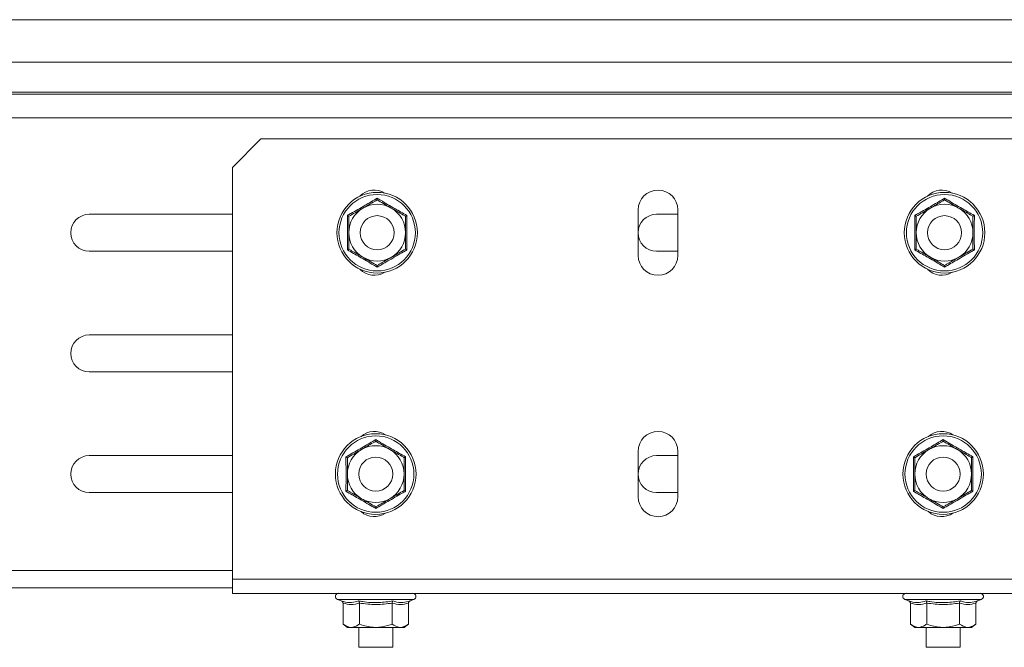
# Model space of a CAD drawing. Header units: millimetres. Extents: x -6 to 3617, y -5324 to -345.
# Tile 7 of 43: x 487 to 661, y -3504 to -3394. Entities that reach past the tile are written whole.
import ezdxf

# ---------------------------------------------------------------- set-up
doc = ezdxf.new("R2010")
doc.units = ezdxf.units.MM

msp = doc.modelspace()

# ---------------------------------------------------------------- linework, layer by layer
at = {"color": 7, "linetype": 'Continuous', "lineweight": 15}
for p, q in [((687.49, -3393.83), (140.49, -3393.83)), ((140.49, -3401.28), (687.49, -3401.28)), ((140.49, -3406.59), (687.49, -3406.59)), ((140.49, -3406.95), (687.49, -3406.95)), ((140.42, -3411.09), (687.49, -3411.09)), ((529.99, -3414.83), (524.99, -3419.83)), ((819.99, -3414.83), (529.99, -3414.83)), ((524.99, -3492.33), (524.99, -3419.83)), ((524.99, -3428.08), (499.74, -3428.08)), ((596.49, -3435.33), (596.49, -3427.33)), ((603.49, -3428.08), (599.74, -3428.08)), ((603.49, -3427.33), (603.49, -3435.33)), ((499.74, -3434.58), (524.99, -3434.58)), ((599.74, -3434.58), (603.49, -3434.58)), ((524.99, -3449.33), (499.74, -3449.33)), ((499.74, -3455.83), (524.99, -3455.83)), ((596.49, -3477.83), (596.49, -3469.83)), ((603.49, -3469.83), (603.49, -3477.83)), ((524.99, -3470.58), (499.74, -3470.58)), ((603.49, -3470.58), (599.74, -3470.58)), ((499.74, -3477.08), (524.99, -3477.08)), ((599.74, -3477.08), (603.49, -3477.08)), ((824.99, -3492.33), (524.99, -3492.33)), ((524.99, -3494.83), (524.99, -3492.33)), ((140.49, -3493.83), (524.99, -3493.83)), ((824.99, -3494.83), (524.99, -3494.83)), ((543.51, -3495.93), (544.17, -3496.17)), ((544.47, -3496.54), (544.47, -3500.23)), ((547.35, -3496.54), (547.35, -3500.23)), ((553.13, -3496.54), (553.13, -3500.23)), ((556.01, -3496.54), (556.01, -3500.23)), ((556.31, -3496.17), (556.97, -3495.93)), ((643.51, -3495.93), (644.17, -3496.17)), ((644.47, -3496.54), (644.47, -3500.23)), ((647.35, -3496.54), (647.35, -3500.23)), ((653.13, -3496.54), (653.13, -3500.23)), ((656.01, -3496.54), (656.01, -3500.23)), ((656.31, -3496.17), (656.97, -3495.93)), ((544.47, -3500.23), (545.24, -3500.83)), ((545.24, -3500.83), (545.91, -3500.83)), ((550.24, -3500.83), (545.91, -3500.83)), ((547.24, -3500.83), (547.24, -3504.33)), ((550.24, -3500.83), (554.57, -3500.83)), ((553.24, -3504.33), (553.24, -3500.83)), ((554.57, -3500.83), (555.24, -3500.83)), ((555.24, -3500.83), (556.01, -3500.23)), ((644.47, -3500.23), (645.24, -3500.83)), ((645.24, -3500.83), (645.91, -3500.83)), ((650.24, -3500.83), (645.91, -3500.83)), ((647.24, -3500.83), (647.24, -3504.33)), ((650.24, -3500.83), (654.57, -3500.83)), ((653.24, -3504.33), (653.24, -3500.83)), ((654.57, -3500.83), (655.24, -3500.83)), ((655.24, -3500.83), (656.01, -3500.23)), ((547.24, -3504.33), (553.24, -3504.33)), ((647.24, -3504.33), (653.24, -3504.33))]:
    msp.add_line(p, q, dxfattribs=at)
at = {"color": 8, "linetype": 'Continuous', "lineweight": 15}
for p, q in [((140.49, -3490.83), (524.99, -3490.83)), ((550.24, -3495.93), (543.51, -3495.93)), ((556.97, -3495.93), (550.24, -3495.93)), ((650.24, -3495.93), (643.51, -3495.93)), ((656.97, -3495.93), (650.24, -3495.93))]:
    msp.add_line(p, q, dxfattribs=at)
at = {"color": 7, "linetype": 'Continuous', "lineweight": 15}
for centre, radius in [((550.49, -3431.33), 7.1), ((550.49, -3431.33), 6.73), ((650.49, -3431.33), 7.1), ((650.49, -3431.33), 6.73), ((550.49, -3431.33), 3), ((650.49, -3431.33), 3), ((550.24, -3473.83), 7.1), ((550.24, -3473.83), 6.73), ((650.24, -3473.83), 7.1), ((650.24, -3473.83), 6.73), ((550.24, -3473.83), 3), ((650.24, -3473.83), 3)]:
    msp.add_circle(centre, radius, dxfattribs=at)
for centre, radius, start, end in [((549.99, -3427.33), 3.5, 58.0622, 136.1877), ((599.99, -3427.33), 3.5, 0, 180), ((649.99, -3427.33), 3.5, 58.0625, 136.1875), ((550.49, -3431.33), 5, 120, 180), ((550.49, -3431.33), 5, 60, 120), ((550.49, -3431.33), 5, 360, 60), ((650.49, -3431.33), 5, 120, 180), ((650.49, -3431.33), 5, 60, 120), ((650.49, -3431.33), 5, 360, 60), ((499.74, -3431.33), 3.25, 90, 270), ((599.74, -3431.33), 3.25, 90, 270), ((550.49, -3431.33), 5, 180, 240), ((550.49, -3431.33), 5, 300, 360), ((650.49, -3431.33), 5, 180, 240), ((650.49, -3431.33), 5, 300, 360), ((550.49, -3431.33), 5, 240, 300), ((599.99, -3435.33), 3.5, 180, 0), ((650.49, -3431.33), 5, 240, 300), ((549.99, -3435.33), 3.5, 223.8123, 301.9378), ((649.99, -3435.33), 3.5, 223.8124, 301.9376), ((499.74, -3452.58), 3.25, 90, 270), ((549.99, -3469.83), 3.5, 55.5437, 131.6089), ((599.99, -3469.83), 3.5, 0, 180), ((649.99, -3469.83), 3.5, 55.5437, 131.609), ((550.24, -3473.83), 5, 60, 120), ((650.24, -3473.83), 5, 60, 120), ((550.24, -3473.83), 5, 120, 180), ((550.24, -3473.83), 5, 360, 60), ((650.24, -3473.83), 5, 120, 180), ((650.24, -3473.83), 5, 360, 60), ((499.74, -3473.83), 3.25, 90, 270), ((599.74, -3473.83), 3.25, 90, 270), ((550.24, -3473.83), 5, 180, 240), ((550.24, -3473.83), 5, 300, 360), ((650.24, -3473.83), 5, 180, 240), ((650.24, -3473.83), 5, 300, 360), ((550.24, -3473.83), 5, 240, 300), ((599.99, -3477.83), 3.5, 180, 0), ((650.24, -3473.83), 5, 240, 300), ((549.99, -3477.83), 3.5, 228.391, 304.4563), ((649.99, -3477.83), 3.5, 228.391, 304.4563), ((543.71, -3495.39), 0.567, 90, 250), ((556.77, -3495.39), 0.567, 290, 90), ((643.71, -3495.39), 0.567, 90, 250), ((656.77, -3495.39), 0.567, 290, 90)]:
    msp.add_arc(centre, radius, start, end, dxfattribs=at)
for points, knots in [([(545.24, -3428.29), (545.44, -3428.18), (546.47, -3427.59), (548.25, -3426.58), (549.78, -3425.68), (550.49, -3425.26)], [0, 0, 0, 0, 0.118083, 0.592258, 1, 1, 1, 1]), ([(550.49, -3425.26), (550.49, -3425.26), (550.49, -3425.3), (550.49, -3425.38), (550.49, -3425.48), (550.49, -3425.54), (550.49, -3425.55), (550.49, -3425.55)], [0, 0, 0, 0, 0.007914, 0.267535, 0.528603, 0.763816, 1, 1, 1, 1]), ([(550.49, -3425.26), (550.69, -3425.38), (551.71, -3425.98), (553.48, -3427.02), (555.03, -3427.89), (555.74, -3428.29)], [0, 0, 0, 0, 0.118083, 0.592258, 1, 1, 1, 1]), ([(645.24, -3428.29), (645.44, -3428.18), (646.47, -3427.59), (648.25, -3426.58), (649.78, -3425.68), (650.49, -3425.26)], [0, 0, 0, 0, 0.118083, 0.592258, 1, 1, 1, 1]), ([(650.49, -3425.26), (650.49, -3425.26), (650.49, -3425.3), (650.49, -3425.38), (650.49, -3425.48), (650.49, -3425.54), (650.49, -3425.55), (650.49, -3425.55)], [0, 0, 0, 0, 0.007914, 0.267535, 0.528603, 0.763816, 1, 1, 1, 1]), ([(650.49, -3425.26), (650.69, -3425.38), (651.71, -3425.98), (653.48, -3427.02), (655.03, -3427.89), (655.74, -3428.29)], [0, 0, 0, 0, 0.118083, 0.592258, 1, 1, 1, 1]), ([(545.49, -3428.44), (546.23, -3428.02), (547.05, -3427.54), (547.9, -3427.05), (547.99, -3427)], [0, 0, 0, 0, 0.896037, 1, 1, 1, 1]), ([(547.99, -3427), (548.68, -3426.6), (549.53, -3426.11), (550.33, -3425.65), (550.49, -3425.55)], [0, 0, 0, 0, 0.801462, 1, 1, 1, 1]), ([(550.49, -3425.55), (551.23, -3425.98), (552.05, -3426.45), (552.9, -3426.95), (552.99, -3427)], [0, 0, 0, 0, 0.8960372, 1, 1, 1, 1]), ([(552.99, -3427), (553.68, -3427.39), (554.53, -3427.89), (555.33, -3428.35), (555.49, -3428.44)], [0, 0, 0, 0, 0.801462, 1, 1, 1, 1]), ([(645.49, -3428.44), (646.23, -3428.02), (647.05, -3427.54), (647.9, -3427.05), (647.99, -3427)], [0, 0, 0, 0, 0.896037, 1, 1, 1, 1]), ([(647.99, -3427), (648.68, -3426.6), (649.53, -3426.11), (650.33, -3425.65), (650.49, -3425.55)], [0, 0, 0, 0, 0.801462, 1, 1, 1, 1]), ([(650.49, -3425.55), (651.23, -3425.98), (652.05, -3426.45), (652.9, -3426.95), (652.99, -3427)], [0, 0, 0, 0, 0.8960372, 1, 1, 1, 1]), ([(652.99, -3427), (653.68, -3427.39), (654.53, -3427.89), (655.33, -3428.35), (655.49, -3428.44)], [0, 0, 0, 0, 0.801462, 1, 1, 1, 1]), ([(545.24, -3434.36), (545.24, -3434.12), (545.25, -3432.94), (545.26, -3430.89), (545.24, -3429.12), (545.24, -3428.29)], [0, 0, 0, 0, 0.118083, 0.592258, 1, 1, 1, 1]), ([(545.24, -3428.29), (545.24, -3428.3), (545.27, -3428.32), (545.34, -3428.36), (545.42, -3428.4), (545.48, -3428.43), (545.49, -3428.44), (545.49, -3428.44)], [0, 0, 0, 0, 0.007914, 0.267535, 0.528603, 0.763816, 1, 1, 1, 1]), ([(545.49, -3431.33), (545.49, -3431.18), (545.49, -3430.23), (545.49, -3429.26), (545.49, -3428.47), (545.49, -3428.44)], [0, 0, 0, 0, 0.148486, 0.965571, 1, 1, 1, 1]), ([(555.49, -3428.44), (555.49, -3428.44), (555.5, -3428.43), (555.56, -3428.4), (555.64, -3428.36), (555.71, -3428.32), (555.74, -3428.3), (555.74, -3428.29)], [0, 0, 0, 0, 0.236184, 0.471397, 0.732465, 0.992086, 1, 1, 1, 1]), ([(555.49, -3431.33), (555.49, -3431.18), (555.49, -3430.23), (555.49, -3429.26), (555.49, -3428.47), (555.49, -3428.44)], [0, 0, 0, 0, 0.1484857, 0.9655712, 1, 1, 1, 1]), ([(555.74, -3428.29), (555.74, -3428.53), (555.73, -3429.72), (555.72, -3431.76), (555.74, -3433.54), (555.74, -3434.36)], [0, 0, 0, 0, 0.118083, 0.592258, 1, 1, 1, 1]), ([(645.24, -3434.36), (645.24, -3434.12), (645.25, -3432.94), (645.26, -3430.89), (645.24, -3429.12), (645.24, -3428.29)], [0, 0, 0, 0, 0.118083, 0.592258, 1, 1, 1, 1]), ([(645.24, -3428.29), (645.24, -3428.3), (645.27, -3428.32), (645.34, -3428.36), (645.42, -3428.4), (645.48, -3428.43), (645.49, -3428.44), (645.49, -3428.44)], [0, 0, 0, 0, 0.007914, 0.267535, 0.528603, 0.763816, 1, 1, 1, 1]), ([(645.49, -3431.33), (645.49, -3431.18), (645.49, -3430.23), (645.49, -3429.26), (645.49, -3428.47), (645.49, -3428.44)], [0, 0, 0, 0, 0.148486, 0.965571, 1, 1, 1, 1]), ([(655.49, -3428.44), (655.49, -3428.44), (655.5, -3428.43), (655.56, -3428.4), (655.64, -3428.36), (655.71, -3428.32), (655.74, -3428.3), (655.74, -3428.29)], [0, 0, 0, 0, 0.236184, 0.471397, 0.732465, 0.992086, 1, 1, 1, 1]), ([(655.49, -3431.33), (655.49, -3431.18), (655.49, -3430.23), (655.49, -3429.26), (655.49, -3428.47), (655.49, -3428.44)], [0, 0, 0, 0, 0.1484857, 0.9655712, 1, 1, 1, 1]), ([(655.74, -3428.29), (655.74, -3428.53), (655.73, -3429.72), (655.72, -3431.76), (655.74, -3433.54), (655.74, -3434.36)], [0, 0, 0, 0, 0.118083, 0.592258, 1, 1, 1, 1]), ([(545.49, -3434.21), (545.49, -3433.97), (545.49, -3433.05), (545.49, -3432.06), (545.49, -3431.33)], [0, 0, 0, 0, 0.263254, 1, 1, 1, 1]), ([(555.49, -3434.21), (555.49, -3433.97), (555.49, -3433.05), (555.49, -3432.06), (555.49, -3431.33)], [0, 0, 0, 0, 0.2632543, 1, 1, 1, 1]), ([(645.49, -3434.21), (645.49, -3433.97), (645.49, -3433.05), (645.49, -3432.06), (645.49, -3431.33)], [0, 0, 0, 0, 0.263254, 1, 1, 1, 1]), ([(655.49, -3434.21), (655.49, -3433.97), (655.49, -3433.05), (655.49, -3432.06), (655.49, -3431.33)], [0, 0, 0, 0, 0.2632543, 1, 1, 1, 1]), ([(545.24, -3434.36), (545.24, -3434.36), (545.27, -3434.34), (545.34, -3434.3), (545.42, -3434.25), (545.48, -3434.22), (545.49, -3434.22), (545.49, -3434.21)], [0, 0, 0, 0, 0.007914, 0.267535, 0.528603, 0.763816, 1, 1, 1, 1]), ([(550.49, -3437.39), (550.29, -3437.27), (549.26, -3436.67), (547.5, -3435.64), (545.95, -3434.76), (545.24, -3434.36)], [0, 0, 0, 0, 0.118083, 0.592258, 1, 1, 1, 1]), ([(547.99, -3435.66), (547.3, -3435.26), (546.45, -3434.77), (545.65, -3434.31), (545.49, -3434.21)], [0, 0, 0, 0, 0.801462, 1, 1, 1, 1]), ([(550.49, -3437.1), (549.75, -3436.68), (548.93, -3436.2), (548.08, -3435.71), (547.99, -3435.66)], [0, 0, 0, 0, 0.896037, 1, 1, 1, 1]), ([(555.74, -3434.36), (555.54, -3434.48), (554.51, -3435.06), (552.73, -3436.08), (551.2, -3436.98), (550.49, -3437.39)], [0, 0, 0, 0, 0.118083, 0.592258, 1, 1, 1, 1]), ([(552.99, -3435.66), (552.3, -3436.05), (551.45, -3436.55), (550.65, -3437.01), (550.49, -3437.1)], [0, 0, 0, 0, 0.801462, 1, 1, 1, 1]), ([(555.49, -3434.21), (554.75, -3434.64), (553.93, -3435.11), (553.08, -3435.61), (552.99, -3435.66)], [0, 0, 0, 0, 0.896037, 1, 1, 1, 1]), ([(555.49, -3434.21), (555.49, -3434.22), (555.5, -3434.22), (555.56, -3434.25), (555.64, -3434.3), (555.71, -3434.34), (555.74, -3434.36), (555.74, -3434.36)], [0, 0, 0, 0, 0.236184, 0.471397, 0.732465, 0.992086, 1, 1, 1, 1]), ([(645.24, -3434.36), (645.24, -3434.36), (645.27, -3434.34), (645.34, -3434.3), (645.42, -3434.25), (645.48, -3434.22), (645.49, -3434.22), (645.49, -3434.21)], [0, 0, 0, 0, 0.007914, 0.267535, 0.528603, 0.763816, 1, 1, 1, 1]), ([(650.49, -3437.39), (650.29, -3437.27), (649.26, -3436.67), (647.5, -3435.64), (645.95, -3434.76), (645.24, -3434.36)], [0, 0, 0, 0, 0.118083, 0.592258, 1, 1, 1, 1]), ([(647.99, -3435.66), (647.3, -3435.26), (646.45, -3434.77), (645.65, -3434.31), (645.49, -3434.21)], [0, 0, 0, 0, 0.801462, 1, 1, 1, 1]), ([(650.49, -3437.1), (649.75, -3436.68), (648.93, -3436.2), (648.08, -3435.71), (647.99, -3435.66)], [0, 0, 0, 0, 0.896037, 1, 1, 1, 1]), ([(655.74, -3434.36), (655.54, -3434.48), (654.51, -3435.06), (652.73, -3436.08), (651.2, -3436.98), (650.49, -3437.39)], [0, 0, 0, 0, 0.118083, 0.592258, 1, 1, 1, 1]), ([(652.99, -3435.66), (652.3, -3436.05), (651.45, -3436.55), (650.65, -3437.01), (650.49, -3437.1)], [0, 0, 0, 0, 0.801462, 1, 1, 1, 1]), ([(655.49, -3434.21), (654.75, -3434.64), (653.93, -3435.11), (653.08, -3435.61), (652.99, -3435.66)], [0, 0, 0, 0, 0.896037, 1, 1, 1, 1]), ([(655.49, -3434.21), (655.49, -3434.22), (655.5, -3434.22), (655.56, -3434.25), (655.64, -3434.3), (655.71, -3434.34), (655.74, -3434.36), (655.74, -3434.36)], [0, 0, 0, 0, 0.236184, 0.471397, 0.732465, 0.992086, 1, 1, 1, 1]), ([(550.49, -3437.1), (550.49, -3437.11), (550.49, -3437.11), (550.49, -3437.18), (550.49, -3437.27), (550.49, -3437.35), (550.49, -3437.39), (550.49, -3437.39)], [0, 0, 0, 0, 0.236184, 0.471397, 0.732465, 0.992086, 1, 1, 1, 1]), ([(650.49, -3437.1), (650.49, -3437.11), (650.49, -3437.11), (650.49, -3437.18), (650.49, -3437.27), (650.49, -3437.35), (650.49, -3437.39), (650.49, -3437.39)], [0, 0, 0, 0, 0.236184, 0.471397, 0.732465, 0.992086, 1, 1, 1, 1]), ([(544.99, -3470.79), (545.19, -3470.68), (546.22, -3470.09), (548, -3469.08), (549.53, -3468.18), (550.24, -3467.76)], [0, 0, 0, 0, 0.118083, 0.592258, 1, 1, 1, 1]), ([(547.74, -3469.5), (548.43, -3469.1), (549.28, -3468.61), (550.08, -3468.15), (550.24, -3468.05)], [0, 0, 0, 0, 0.801462, 1, 1, 1, 1]), ([(550.24, -3467.76), (550.24, -3467.76), (550.24, -3467.8), (550.24, -3467.88), (550.24, -3467.98), (550.24, -3468.04), (550.24, -3468.05), (550.24, -3468.05)], [0, 0, 0, 0, 0.007914, 0.267535, 0.528603, 0.763816, 1, 1, 1, 1]), ([(550.24, -3467.76), (550.44, -3467.88), (551.46, -3468.48), (553.23, -3469.52), (554.78, -3470.39), (555.49, -3470.79)], [0, 0, 0, 0, 0.118083, 0.592258, 1, 1, 1, 1]), ([(550.24, -3468.05), (550.98, -3468.48), (551.8, -3468.95), (552.65, -3469.45), (552.74, -3469.5)], [0, 0, 0, 0, 0.8960372, 1, 1, 1, 1]), ([(644.99, -3470.79), (645.19, -3470.68), (646.22, -3470.09), (648, -3469.08), (649.53, -3468.18), (650.24, -3467.76)], [0, 0, 0, 0, 0.118083, 0.592258, 1, 1, 1, 1]), ([(647.74, -3469.5), (648.43, -3469.1), (649.28, -3468.61), (650.08, -3468.15), (650.24, -3468.05)], [0, 0, 0, 0, 0.801462, 1, 1, 1, 1]), ([(650.24, -3467.76), (650.24, -3467.76), (650.24, -3467.8), (650.24, -3467.88), (650.24, -3467.98), (650.24, -3468.04), (650.24, -3468.05), (650.24, -3468.05)], [0, 0, 0, 0, 0.007914, 0.267535, 0.528603, 0.763816, 1, 1, 1, 1]), ([(650.24, -3467.76), (650.44, -3467.88), (651.46, -3468.48), (653.23, -3469.52), (654.78, -3470.39), (655.49, -3470.79)], [0, 0, 0, 0, 0.118083, 0.592258, 1, 1, 1, 1]), ([(650.24, -3468.05), (650.98, -3468.48), (651.8, -3468.95), (652.65, -3469.45), (652.74, -3469.5)], [0, 0, 0, 0, 0.8960372, 1, 1, 1, 1]), ([(545.24, -3470.94), (545.98, -3470.52), (546.8, -3470.04), (547.65, -3469.55), (547.74, -3469.5)], [0, 0, 0, 0, 0.896037, 1, 1, 1, 1]), ([(552.74, -3469.5), (553.43, -3469.89), (554.28, -3470.39), (555.08, -3470.85), (555.24, -3470.94)], [0, 0, 0, 0, 0.801462, 1, 1, 1, 1]), ([(645.24, -3470.94), (645.98, -3470.52), (646.8, -3470.04), (647.65, -3469.55), (647.74, -3469.5)], [0, 0, 0, 0, 0.896037, 1, 1, 1, 1]), ([(652.74, -3469.5), (653.43, -3469.89), (654.28, -3470.39), (655.08, -3470.85), (655.24, -3470.94)], [0, 0, 0, 0, 0.801462, 1, 1, 1, 1]), ([(544.99, -3470.79), (544.99, -3470.8), (545.02, -3470.82), (545.09, -3470.86), (545.17, -3470.9), (545.23, -3470.93), (545.24, -3470.94), (545.24, -3470.94)], [0, 0, 0, 0, 0.007914, 0.267535, 0.528603, 0.763816, 1, 1, 1, 1]), ([(544.99, -3476.86), (544.99, -3476.62), (545, -3475.44), (545.01, -3473.39), (544.99, -3471.62), (544.99, -3470.79)], [0, 0, 0, 0, 0.118083, 0.592258, 1, 1, 1, 1]), ([(545.24, -3473.83), (545.24, -3473.68), (545.24, -3472.73), (545.24, -3471.76), (545.24, -3470.97), (545.24, -3470.94)], [0, 0, 0, 0, 0.148486, 0.965571, 1, 1, 1, 1]), ([(555.24, -3470.94), (555.24, -3470.94), (555.25, -3470.93), (555.31, -3470.9), (555.39, -3470.86), (555.46, -3470.82), (555.49, -3470.8), (555.49, -3470.79)], [0, 0, 0, 0, 0.236184, 0.471397, 0.732465, 0.992086, 1, 1, 1, 1]), ([(555.24, -3473.83), (555.24, -3473.68), (555.24, -3472.73), (555.24, -3471.76), (555.24, -3470.97), (555.24, -3470.94)], [0, 0, 0, 0, 0.1484857, 0.9655712, 1, 1, 1, 1]), ([(555.49, -3470.79), (555.49, -3471.03), (555.48, -3472.22), (555.47, -3474.26), (555.49, -3476.04), (555.49, -3476.86)], [0, 0, 0, 0, 0.118083, 0.592258, 1, 1, 1, 1]), ([(644.99, -3470.79), (644.99, -3470.8), (645.02, -3470.82), (645.09, -3470.86), (645.17, -3470.9), (645.23, -3470.93), (645.24, -3470.94), (645.24, -3470.94)], [0, 0, 0, 0, 0.007914, 0.267535, 0.528603, 0.763816, 1, 1, 1, 1]), ([(644.99, -3476.86), (644.99, -3476.62), (645, -3475.44), (645.01, -3473.39), (644.99, -3471.62), (644.99, -3470.79)], [0, 0, 0, 0, 0.118083, 0.592258, 1, 1, 1, 1]), ([(645.24, -3473.83), (645.24, -3473.68), (645.24, -3472.73), (645.24, -3471.76), (645.24, -3470.97), (645.24, -3470.94)], [0, 0, 0, 0, 0.148486, 0.965571, 1, 1, 1, 1]), ([(655.24, -3470.94), (655.24, -3470.94), (655.25, -3470.93), (655.31, -3470.9), (655.39, -3470.86), (655.46, -3470.82), (655.49, -3470.8), (655.49, -3470.79)], [0, 0, 0, 0, 0.236184, 0.471397, 0.732465, 0.992086, 1, 1, 1, 1]), ([(655.24, -3473.83), (655.24, -3473.68), (655.24, -3472.73), (655.24, -3471.76), (655.24, -3470.97), (655.24, -3470.94)], [0, 0, 0, 0, 0.1484857, 0.9655712, 1, 1, 1, 1]), ([(655.49, -3470.79), (655.49, -3471.03), (655.48, -3472.22), (655.47, -3474.26), (655.49, -3476.04), (655.49, -3476.86)], [0, 0, 0, 0, 0.118083, 0.592258, 1, 1, 1, 1]), ([(545.24, -3476.71), (545.24, -3476.47), (545.24, -3475.55), (545.24, -3474.56), (545.24, -3473.83)], [0, 0, 0, 0, 0.263254, 1, 1, 1, 1]), ([(555.24, -3476.71), (555.24, -3476.47), (555.24, -3475.55), (555.24, -3474.56), (555.24, -3473.83)], [0, 0, 0, 0, 0.2632543, 1, 1, 1, 1]), ([(645.24, -3476.71), (645.24, -3476.47), (645.24, -3475.55), (645.24, -3474.56), (645.24, -3473.83)], [0, 0, 0, 0, 0.263254, 1, 1, 1, 1]), ([(655.24, -3476.71), (655.24, -3476.47), (655.24, -3475.55), (655.24, -3474.56), (655.24, -3473.83)], [0, 0, 0, 0, 0.2632543, 1, 1, 1, 1]), ([(544.99, -3476.86), (544.99, -3476.86), (545.02, -3476.84), (545.09, -3476.8), (545.17, -3476.75), (545.23, -3476.72), (545.24, -3476.72), (545.24, -3476.71)], [0, 0, 0, 0, 0.007914, 0.267535, 0.528603, 0.763816, 1, 1, 1, 1]), ([(550.24, -3479.89), (550.04, -3479.77), (549.01, -3479.17), (547.25, -3478.14), (545.7, -3477.26), (544.99, -3476.86)], [0, 0, 0, 0, 0.118083, 0.592258, 1, 1, 1, 1]), ([(547.74, -3478.16), (547.05, -3477.76), (546.2, -3477.27), (545.4, -3476.81), (545.24, -3476.71)], [0, 0, 0, 0, 0.801462, 1, 1, 1, 1]), ([(555.49, -3476.86), (555.29, -3476.98), (554.26, -3477.56), (552.48, -3478.58), (550.95, -3479.48), (550.24, -3479.89)], [0, 0, 0, 0, 0.118083, 0.592258, 1, 1, 1, 1]), ([(555.24, -3476.71), (554.5, -3477.14), (553.68, -3477.61), (552.83, -3478.11), (552.74, -3478.16)], [0, 0, 0, 0, 0.896037, 1, 1, 1, 1]), ([(555.24, -3476.71), (555.24, -3476.72), (555.25, -3476.72), (555.31, -3476.75), (555.39, -3476.8), (555.46, -3476.84), (555.49, -3476.86), (555.49, -3476.86)], [0, 0, 0, 0, 0.236184, 0.471397, 0.732465, 0.992086, 1, 1, 1, 1]), ([(644.99, -3476.86), (644.99, -3476.86), (645.02, -3476.84), (645.09, -3476.8), (645.17, -3476.75), (645.23, -3476.72), (645.24, -3476.72), (645.24, -3476.71)], [0, 0, 0, 0, 0.007914, 0.267535, 0.528603, 0.763816, 1, 1, 1, 1]), ([(650.24, -3479.89), (650.04, -3479.77), (649.01, -3479.17), (647.25, -3478.14), (645.7, -3477.26), (644.99, -3476.86)], [0, 0, 0, 0, 0.118083, 0.592258, 1, 1, 1, 1]), ([(647.74, -3478.16), (647.05, -3477.76), (646.2, -3477.27), (645.4, -3476.81), (645.24, -3476.71)], [0, 0, 0, 0, 0.801462, 1, 1, 1, 1]), ([(655.49, -3476.86), (655.29, -3476.98), (654.26, -3477.56), (652.48, -3478.58), (650.95, -3479.48), (650.24, -3479.89)], [0, 0, 0, 0, 0.118083, 0.592258, 1, 1, 1, 1]), ([(655.24, -3476.71), (654.5, -3477.14), (653.68, -3477.61), (652.83, -3478.11), (652.74, -3478.16)], [0, 0, 0, 0, 0.896037, 1, 1, 1, 1]), ([(655.24, -3476.71), (655.24, -3476.72), (655.25, -3476.72), (655.31, -3476.75), (655.39, -3476.8), (655.46, -3476.84), (655.49, -3476.86), (655.49, -3476.86)], [0, 0, 0, 0, 0.236184, 0.471397, 0.732465, 0.992086, 1, 1, 1, 1]), ([(550.24, -3479.6), (549.5, -3479.18), (548.68, -3478.7), (547.83, -3478.21), (547.74, -3478.16)], [0, 0, 0, 0, 0.896037, 1, 1, 1, 1]), ([(552.74, -3478.16), (552.05, -3478.55), (551.2, -3479.05), (550.4, -3479.51), (550.24, -3479.6)], [0, 0, 0, 0, 0.801462, 1, 1, 1, 1]), ([(650.24, -3479.6), (649.5, -3479.18), (648.68, -3478.7), (647.83, -3478.21), (647.74, -3478.16)], [0, 0, 0, 0, 0.896037, 1, 1, 1, 1]), ([(652.74, -3478.16), (652.05, -3478.55), (651.2, -3479.05), (650.4, -3479.51), (650.24, -3479.6)], [0, 0, 0, 0, 0.801462, 1, 1, 1, 1]), ([(550.24, -3479.6), (550.24, -3479.61), (550.24, -3479.61), (550.24, -3479.68), (550.24, -3479.77), (550.24, -3479.85), (550.24, -3479.89), (550.24, -3479.89)], [0, 0, 0, 0, 0.236184, 0.471397, 0.732465, 0.992086, 1, 1, 1, 1]), ([(650.24, -3479.6), (650.24, -3479.61), (650.24, -3479.61), (650.24, -3479.68), (650.24, -3479.77), (650.24, -3479.85), (650.24, -3479.89), (650.24, -3479.89)], [0, 0, 0, 0, 0.236184, 0.471397, 0.732465, 0.992086, 1, 1, 1, 1]), ([(544.17, -3496.17), (544.29, -3496.21), (544.9, -3496.42), (545.93, -3496.56), (546.8, -3496.29), (547.21, -3496.17)], [0, 0, 0, 0, 0.118083, 0.592258, 1, 1, 1, 1]), ([(544.17, -3496.17), (544.17, -3496.17), (544.22, -3496.18), (544.3, -3496.23), (544.39, -3496.32), (544.45, -3496.42), (544.46, -3496.5), (544.47, -3496.54)], [0, 0, 0, 0, 0.007914, 0.267535, 0.528603, 0.763816, 1, 1, 1, 1]), ([(547.35, -3496.54), (546.88, -3496.67), (545.92, -3496.94), (544.96, -3496.68), (544.47, -3496.54)], [0, 0, 0, 0, 0.492148, 1, 1, 1, 1]), ([(547.21, -3496.17), (547.44, -3496.21), (548.63, -3496.42), (550.68, -3496.56), (552.45, -3496.29), (553.27, -3496.17)], [0, 0, 0, 0, 0.118083, 0.592258, 1, 1, 1, 1]), ([(547.35, -3496.54), (547.35, -3496.5), (547.35, -3496.42), (547.31, -3496.32), (547.27, -3496.23), (547.23, -3496.18), (547.21, -3496.17), (547.21, -3496.17)], [0, 0, 0, 0, 0.236184, 0.471397, 0.732465, 0.992086, 1, 1, 1, 1]), ([(553.13, -3496.54), (552.18, -3496.67), (550.26, -3496.94), (548.33, -3496.68), (547.35, -3496.54)], [0, 0, 0, 0, 0.492148, 1, 1, 1, 1]), ([(553.13, -3496.54), (553.13, -3496.5), (553.13, -3496.42), (553.17, -3496.32), (553.21, -3496.23), (553.25, -3496.18), (553.27, -3496.17), (553.27, -3496.17)], [0, 0, 0, 0, 0.236184, 0.471397, 0.732465, 0.992086, 1, 1, 1, 1]), ([(556.01, -3496.54), (555.54, -3496.67), (554.58, -3496.94), (553.62, -3496.68), (553.13, -3496.54)], [0, 0, 0, 0, 0.492148, 1, 1, 1, 1]), ([(553.27, -3496.17), (553.39, -3496.21), (553.97, -3496.42), (554.99, -3496.56), (555.89, -3496.29), (556.31, -3496.17)], [0, 0, 0, 0, 0.118083, 0.592258, 1, 1, 1, 1]), ([(556.01, -3496.54), (556.02, -3496.5), (556.03, -3496.42), (556.09, -3496.32), (556.18, -3496.23), (556.26, -3496.18), (556.3, -3496.17), (556.31, -3496.17)], [0, 0, 0, 0, 0.236184, 0.471397, 0.732465, 0.992086, 1, 1, 1, 1]), ([(644.17, -3496.17), (644.29, -3496.21), (644.9, -3496.42), (645.93, -3496.56), (646.8, -3496.29), (647.21, -3496.17)], [0, 0, 0, 0, 0.118083, 0.592258, 1, 1, 1, 1]), ([(644.17, -3496.17), (644.17, -3496.17), (644.22, -3496.18), (644.3, -3496.23), (644.39, -3496.32), (644.45, -3496.42), (644.46, -3496.5), (644.47, -3496.54)], [0, 0, 0, 0, 0.007914, 0.267535, 0.528603, 0.763816, 1, 1, 1, 1]), ([(647.35, -3496.54), (646.88, -3496.67), (645.92, -3496.94), (644.96, -3496.68), (644.47, -3496.54)], [0, 0, 0, 0, 0.492148, 1, 1, 1, 1]), ([(647.21, -3496.17), (647.44, -3496.21), (648.63, -3496.42), (650.68, -3496.56), (652.45, -3496.29), (653.27, -3496.17)], [0, 0, 0, 0, 0.118083, 0.592258, 1, 1, 1, 1]), ([(647.35, -3496.54), (647.35, -3496.5), (647.35, -3496.42), (647.31, -3496.32), (647.27, -3496.23), (647.23, -3496.18), (647.21, -3496.17), (647.21, -3496.17)], [0, 0, 0, 0, 0.236184, 0.471397, 0.732465, 0.992086, 1, 1, 1, 1]), ([(653.13, -3496.54), (652.18, -3496.67), (650.26, -3496.94), (648.33, -3496.68), (647.35, -3496.54)], [0, 0, 0, 0, 0.492148, 1, 1, 1, 1]), ([(653.13, -3496.54), (653.13, -3496.5), (653.13, -3496.42), (653.17, -3496.32), (653.21, -3496.23), (653.25, -3496.18), (653.27, -3496.17), (653.27, -3496.17)], [0, 0, 0, 0, 0.236184, 0.471397, 0.732465, 0.992086, 1, 1, 1, 1]), ([(656.01, -3496.54), (655.54, -3496.67), (654.58, -3496.94), (653.62, -3496.68), (653.13, -3496.54)], [0, 0, 0, 0, 0.492148, 1, 1, 1, 1]), ([(653.27, -3496.17), (653.39, -3496.21), (653.97, -3496.42), (654.99, -3496.56), (655.89, -3496.29), (656.31, -3496.17)], [0, 0, 0, 0, 0.118083, 0.592258, 1, 1, 1, 1]), ([(656.01, -3496.54), (656.02, -3496.5), (656.03, -3496.42), (656.09, -3496.32), (656.18, -3496.23), (656.26, -3496.18), (656.3, -3496.17), (656.31, -3496.17)], [0, 0, 0, 0, 0.236184, 0.471397, 0.732465, 0.992086, 1, 1, 1, 1]), ([(544.47, -3500.23), (544.89, -3500.5), (545.37, -3500.81), (545.86, -3500.83), (545.91, -3500.83)], [0, 0, 0, 0, 0.896037, 1, 1, 1, 1]), ([(545.91, -3500.83), (546.31, -3500.75), (546.8, -3500.65), (547.26, -3500.3), (547.35, -3500.23)], [0, 0, 0, 0, 0.801462, 1, 1, 1, 1]), ([(550.24, -3500.83), (550.09, -3500.82), (549.14, -3500.8), (548.17, -3500.54), (547.38, -3500.24), (547.35, -3500.23)], [0, 0, 0, 0, 0.1484857, 0.9655712, 1, 1, 1, 1]), ([(553.13, -3500.23), (552.88, -3500.32), (551.96, -3500.67), (550.97, -3500.76), (550.24, -3500.83)], [0, 0, 0, 0, 0.2632543, 1, 1, 1, 1]), ([(553.13, -3500.23), (553.55, -3500.5), (554.03, -3500.81), (554.52, -3500.83), (554.57, -3500.83)], [0, 0, 0, 0, 0.896037, 1, 1, 1, 1]), ([(554.57, -3500.83), (554.97, -3500.75), (555.46, -3500.65), (555.92, -3500.3), (556.01, -3500.23)], [0, 0, 0, 0, 0.801462, 1, 1, 1, 1]), ([(644.47, -3500.23), (644.89, -3500.5), (645.37, -3500.81), (645.86, -3500.83), (645.91, -3500.83)], [0, 0, 0, 0, 0.896037, 1, 1, 1, 1]), ([(645.91, -3500.83), (646.31, -3500.75), (646.8, -3500.65), (647.26, -3500.3), (647.35, -3500.23)], [0, 0, 0, 0, 0.801462, 1, 1, 1, 1]), ([(650.24, -3500.83), (650.09, -3500.82), (649.14, -3500.8), (648.17, -3500.54), (647.38, -3500.24), (647.35, -3500.23)], [0, 0, 0, 0, 0.1484857, 0.9655712, 1, 1, 1, 1]), ([(653.13, -3500.23), (652.88, -3500.32), (651.96, -3500.67), (650.97, -3500.76), (650.24, -3500.83)], [0, 0, 0, 0, 0.2632543, 1, 1, 1, 1]), ([(653.13, -3500.23), (653.55, -3500.5), (654.03, -3500.81), (654.52, -3500.83), (654.57, -3500.83)], [0, 0, 0, 0, 0.896037, 1, 1, 1, 1]), ([(654.57, -3500.83), (654.97, -3500.75), (655.46, -3500.65), (655.92, -3500.3), (656.01, -3500.23)], [0, 0, 0, 0, 0.801462, 1, 1, 1, 1])]:
    msp.add_open_spline(points, degree=3, knots=knots, dxfattribs=at)

doc.saveas('drawing.dxf')
